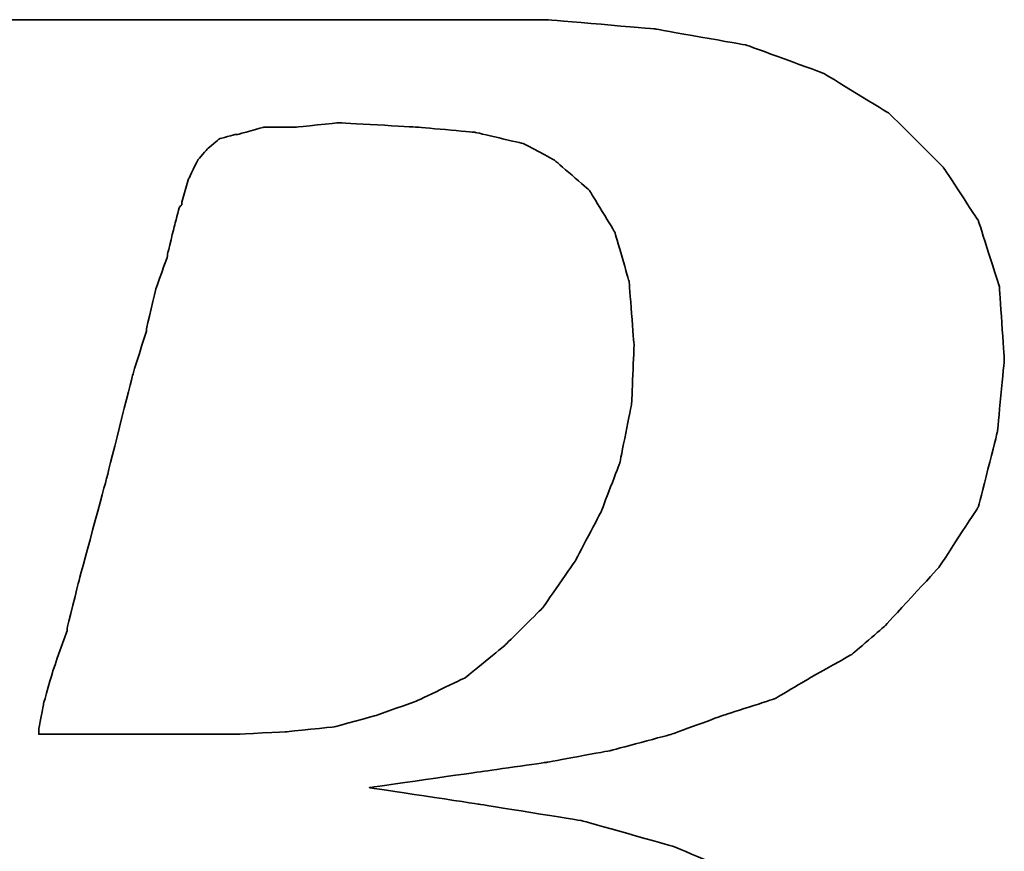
# Model space of a CAD drawing. Header units: millimetres. Extents: x 890 to 1299, y -232 to -73.
# Tile 31 of 53: x 1182.94 to 1186.99, y -190.95 to -187.53. Entities that reach past the tile are written whole.
import ezdxf

# ---------------------------------------------------------------- set-up
doc = ezdxf.new("R2010")
doc.units = ezdxf.units.MM
doc.layers.add('DIM', color=4, linetype='CONTINUOUS')
doc.layers.add('layer 1', color=7, linetype='CONTINUOUS')

# ---------------------------------------------------------------- blocks, each defined once
blk = doc.blocks.new('TBI MOTION logo(完整正式版)')
at = {"layer": 'layer 1', "color": 22, "lineweight": 35}
for points, knots in [([(-64.65375, -6.86375), (-64.65375, -6.86375), (-64.84375, -7.29625), (-64.84375, -7.29625), (-64.84375, -7.29625), (-64.84375, -7.29625), (-64.86875, -7.34375), (-64.86875, -7.34375), (-64.86875, -7.34375), (-64.86875, -7.34375), (-64.86875, -7.36875), (-64.86875, -7.36875), (-64.86875, -7.36875), (-64.86875, -7.36875), (-65.15375, -7.65375), (-65.15375, -7.65375), (-65.15375, -7.65375), (-65.15375, -7.65375), (-65.17875, -7.65375), (-65.17875, -7.65375), (-65.17875, -7.65375), (-65.17875, -7.65375), (-65.20375, -7.67875), (-65.20375, -7.67875), (-65.20375, -7.67875), (-65.20375, -7.67875), (-65.58875, -7.87125), (-65.58875, -7.87125), (-65.58875, -7.87125), (-65.58875, -7.87125), (-65.63375, -7.87125), (-65.63375, -7.87125), (-65.63375, -7.87125), (-65.63375, -7.87125), (-65.65875, -7.89375), (-65.65875, -7.89375), (-65.65875, -7.89375), (-65.65875, -7.89375), (-66.09375, -7.94375), (-66.09375, -7.94375), (-66.09375, -7.94375), (-66.09375, -7.94375), (-66.11375, -7.94375), (-66.11375, -7.94375), (-66.11375, -7.94375), (-66.11375, -7.94375), (-66.16375, -7.94375), (-66.16375, -7.94375), (-66.16375, -7.94375), (-66.16375, -7.94375), (-66.30875, -7.94375), (-66.30875, -7.94375), (-66.30875, -7.94375), (-66.30875, -7.94375), (-66.69375, -7.94375), (-66.69375, -7.94375), (-66.69375, -7.94375), (-66.69375, -7.94375), (-67.07375, -7.94375), (-67.07375, -7.94375), (-67.07375, -7.94375), (-67.07375, -7.94375), (-67.12375, -7.94375), (-67.12375, -7.94375), (-67.12375, -7.94375), (-67.12375, -7.94375), (-67.12375, -7.96625), (-67.12375, -7.96625), (-67.12375, -7.96625), (-67.12375, -7.96625), (-67.14875, -7.99125), (-67.14875, -7.99125), (-67.14875, -7.99125), (-67.14875, -7.99125), (-67.24375, -8.34875), (-67.24375, -8.34875), (-67.24375, -8.34875), (-67.24375, -8.34875), (-67.31375, -8.68625), (-67.31375, -8.68625), (-67.31375, -8.68625), (-67.31375, -8.68625), (-67.26875, -8.68625), (-67.26875, -8.68625), (-67.26875, -8.68625), (-67.26875, -8.68625), (-67.07375, -8.68625), (-67.07375, -8.68625), (-67.07375, -8.68625), (-67.07375, -8.68625), (-66.54875, -8.68625), (-66.54875, -8.68625), (-66.54875, -8.68625), (-66.54875, -8.68625), (-65.82625, -8.68625), (-65.82625, -8.68625), (-65.82625, -8.68625), (-65.82625, -8.68625), (-65.01375, -8.68625), (-65.01375, -8.68625), (-65.01375, -8.68625), (-65.01375, -8.68625), (-64.05375, -8.68625), (-64.05375, -8.68625), (-64.05375, -8.68625), (-64.05375, -8.68625), (-62.08375, -8.68625), (-62.08375, -8.68625), (-62.08375, -8.68625), (-62.08375, -8.68625), (-60.06875, -8.68625), (-60.06875, -8.68625), (-60.06875, -8.68625), (-60.06875, -8.68625), (-59.10875, -8.68625), (-59.10875, -8.68625), (-59.10875, -8.68625), (-59.10875, -8.68625), (-58.29375, -8.68625), (-58.29375, -8.68625), (-58.29375, -8.68625), (-58.29375, -8.68625), (-57.57375, -8.68625), (-57.57375, -8.68625), (-57.57375, -8.68625), (-57.57375, -8.68625), (-57.04875, -8.68625), (-57.04875, -8.68625), (-57.04875, -8.68625), (-57.04875, -8.68625), (-56.85375, -8.68625), (-56.85375, -8.68625), (-56.85375, -8.68625), (-56.85375, -8.68625), (-56.70875, -8.68625), (-56.70875, -8.68625), (-56.70875, -8.68625), (-56.70875, -8.68625), (-56.61375, -8.68625), (-56.61375, -8.68625), (-56.61375, -8.68625), (-56.61375, -8.68625), (-56.56875, -8.68625), (-56.56875, -8.68625), (-56.56875, -8.68625), (-56.56875, -8.68625), (-55.65375, -8.63875), (-55.65375, -8.63875), (-55.65375, -8.63875), (-55.65375, -8.63875), (-54.76875, -8.51875), (-54.76875, -8.51875), (-54.76875, -8.51875), (-54.76875, -8.51875), (-53.90375, -8.30375), (-53.90375, -8.30375), (-53.90375, -8.30375), (-53.90375, -8.30375), (-53.08875, -8.03875), (-53.08875, -8.03875), (-53.08875, -8.03875), (-53.08875, -8.03875), (-52.34375, -7.65375), (-52.34375, -7.65375), (-52.34375, -7.65375), (-52.34375, -7.65375), (-51.69875, -7.29625), (-51.69875, -7.29625), (-51.69875, -7.29625), (-51.69875, -7.29625), (-51.21875, -6.91125), (-51.21875, -6.91125), (-51.21875, -6.91125), (-51.21875, -6.91125), (-50.83375, -6.50375), (-50.83375, -6.50375), (-50.83375, -6.50375), (-50.83375, -6.50375), (-50.44875, -5.94875), (-50.44875, -5.94875), (-50.44875, -5.94875), (-50.44875, -5.94875), (-50.13875, -5.30375), (-50.13875, -5.30375), (-50.13875, -5.30375), (-50.13875, -5.30375), (-49.99375, -4.65375), (-49.99375, -4.65375), (-49.99375, -4.65375), (-49.99375, -4.65375), (-49.92375, -3.98375), (-49.92375, -3.98375), (-49.92375, -3.98375), (-49.92375, -3.98375), (-49.99375, -3.19374), (-49.99375, -3.19374), (-49.99375, -3.19374), (-49.99375, -3.19374), (-50.23374, -2.44874), (-50.23374, -2.44874), (-50.23374, -2.44874), (-50.23374, -2.44874), (-50.59375, -1.87374), (-50.59375, -1.87374), (-50.59375, -1.87374), (-50.59375, -1.87374), (-51.09875, -1.31874), (-51.09875, -1.31874), (-51.09875, -1.31874), (-51.09875, -1.31874), (-51.74375, -0.81875), (-51.74375, -0.81875), (-51.74375, -0.81875), (-51.74375, -0.81875), (-52.53875, -0.48125), (-52.53875, -0.48125), (-52.53875, -0.48125), (-52.53875, -0.48125), (-53.47375, -0.21875), (-53.47375, -0.21875), (-53.47375, -0.21875), (-53.47375, -0.21875), (-54.52875, -0.04874), (-54.52875, -0.04874), (-54.52875, -0.04874), (-54.52875, -0.04874), (-55.65375, 0.12125), (-55.65375, 0.12125), (-55.65375, 0.12125), (-55.65375, 0.12125), (-54.50375, 0.28624), (-54.50375, 0.28624), (-54.50375, 0.28624), (-54.50375, 0.28624), (-53.83375, 0.38124), (-53.83375, 0.38124), (-53.83375, 0.38124), (-53.83375, 0.38124), (-53.18375, 0.50125), (-53.18375, 0.50125), (-53.18375, 0.50125), (-53.18375, 0.50125), (-52.55875, 0.66874), (-52.55875, 0.66874), (-52.55875, 0.66874), (-52.55875, 0.66874), (-52.03375, 0.86124), (-52.03375, 0.86124), (-52.03375, 0.86124), (-52.03375, 0.86124), (-51.50374, 1.03124), (-51.50374, 1.03124), (-51.50374, 1.03124), (-51.50374, 1.03124), (-51.09875, 1.27125), (-51.09875, 1.27125), (-51.09875, 1.27125), (-51.09875, 1.27125), (-50.71375, 1.48624), (-50.71375, 1.48624), (-50.71375, 1.48624), (-50.71375, 1.48624), (-50.37625, 1.77625), (-50.37625, 1.77625), (-50.37625, 1.77625), (-50.37625, 1.77625), (-49.82375, 2.37625), (-49.82375, 2.37625), (-49.82375, 2.37625), (-49.82375, 2.37625), (-49.41875, 2.99625), (-49.41875, 2.99625), (-49.41875, 2.99625), (-49.41875, 2.99625), (-49.22375, 3.76625), (-49.22375, 3.76625), (-49.22375, 3.76625), (-49.22375, 3.76625), (-49.15375, 4.50874), (-49.15375, 4.50874), (-49.15375, 4.50874), (-49.15375, 4.50874), (-49.20375, 5.25125), (-49.20375, 5.25125), (-49.20375, 5.25125), (-49.20375, 5.25125), (-49.41875, 5.92625), (-49.41875, 5.92625), (-49.41875, 5.92625), (-49.41875, 5.92625), (-49.77875, 6.47625), (-49.77875, 6.47625), (-49.77875, 6.47625), (-49.77875, 6.47625), (-50.33125, 7.02624), (-50.33125, 7.02624), (-50.33125, 7.02624), (-50.33125, 7.02624), (-51.00125, 7.43625), (-51.00125, 7.43625), (-51.00125, 7.43625), (-51.00125, 7.43625), (-51.79375, 7.72625), (-51.79375, 7.72625), (-51.79375, 7.72625), (-51.79375, 7.72625), (-52.72875, 7.89124), (-52.72875, 7.89124), (-52.72875, 7.89124), (-52.72875, 7.89124), (-53.83375, 7.98625), (-53.83375, 7.98625), (-53.83375, 7.98625), (-53.83375, 7.98625), (-53.92875, 7.98625), (-53.92875, 7.98625), (-53.92875, 7.98625), (-53.92875, 7.98625), (-54.26375, 7.98625), (-54.26375, 7.98625), (-54.26375, 7.98625), (-54.26375, 7.98625), (-54.74375, 7.98625), (-54.74375, 7.98625), (-54.74375, 7.98625), (-54.74375, 7.98625), (-55.36875, 7.98625), (-55.36875, 7.98625), (-55.36875, 7.98625), (-55.36875, 7.98625), (-56.13375, 7.98625), (-56.13375, 7.98625), (-56.13375, 7.98625), (-56.13375, 7.98625), (-56.94875, 7.98625), (-56.94875, 7.98625), (-56.94875, 7.98625), (-56.94875, 7.98625), (-58.77625, 7.98625), (-58.77625, 7.98625), (-58.77625, 7.98625), (-58.77625, 7.98625), (-60.59875, 7.98625), (-60.59875, 7.98625), (-60.59875, 7.98625), (-60.59875, 7.98625), (-61.41375, 7.98625), (-61.41375, 7.98625), (-61.41375, 7.98625), (-61.41375, 7.98625), (-62.17875, 7.98625), (-62.17875, 7.98625), (-62.17875, 7.98625), (-62.17875, 7.98625), (-62.80375, 7.98625), (-62.80375, 7.98625), (-62.80375, 7.98625), (-62.80375, 7.98625), (-63.30625, 7.98625), (-63.30625, 7.98625), (-63.30625, 7.98625), (-63.30625, 7.98625), (-63.57375, 7.98625), (-63.57375, 7.98625), (-63.57375, 7.98625), (-63.57375, 7.98625), (-63.57375, 7.96375), (-63.57375, 7.96375), (-63.57375, 7.96375), (-63.57375, 7.96375), (-63.59875, 7.94125), (-63.59875, 7.94125), (-63.59875, 7.94125), (-63.59875, 7.94125), (-63.69375, 7.55625), (-63.69375, 7.55625), (-63.69375, 7.55625), (-63.69375, 7.55625), (-63.76375, 7.24624), (-63.76375, 7.24624), (-63.76375, 7.24624), (-63.76375, 7.24624), (-63.23875, 7.24624), (-63.23875, 7.24624), (-63.23875, 7.24624), (-63.23875, 7.24624), (-62.75875, 7.24624), (-62.75875, 7.24624), (-62.75875, 7.24624), (-62.75875, 7.24624), (-62.61125, 7.24624), (-62.61125, 7.24624), (-62.61125, 7.24624), (-62.61125, 7.24624), (-62.56625, 7.24624), (-62.56625, 7.24624), (-62.56625, 7.24624), (-62.56625, 7.24624), (-62.22875, 7.24624), (-62.22875, 7.24624), (-62.22875, 7.24624), (-62.22875, 7.24624), (-62.20375, 7.24624), (-62.20375, 7.24624), (-62.20375, 7.24624), (-62.20375, 7.24624), (-62.17875, 7.21875), (-62.17875, 7.21875), (-62.17875, 7.21875), (-62.17875, 7.21875), (-61.96375, 7.17125), (-61.96375, 7.17125), (-61.96375, 7.17125), (-61.96375, 7.17125), (-61.72375, 7.12624), (-61.72375, 7.12624), (-61.72375, 7.12624), (-61.72375, 7.12624), (-61.70375, 7.12624), (-61.70375, 7.12624), (-61.70375, 7.12624), (-61.70375, 7.12624), (-61.55875, 7.07624), (-61.55875, 7.07624), (-61.55875, 7.07624), (-61.55875, 7.07624), (-61.50875, 7.07624), (-61.50875, 7.07624), (-61.50875, 7.07624), (-61.50875, 7.07624), (-61.48375, 7.02624), (-61.48375, 7.02624), (-61.48375, 7.02624), (-61.48375, 7.02624), (-61.31875, 6.83375), (-61.31875, 6.83375), (-61.31875, 6.83375), (-61.31875, 6.83375), (-61.29375, 6.81125), (-61.29375, 6.81125), (-61.29375, 6.81125), (-61.29375, 6.81125), (-61.29375, 6.78625), (-61.29375, 6.78625), (-61.29375, 6.78625), (-61.29375, 6.78625), (-61.19875, 6.50124), (-61.19875, 6.50124), (-61.19875, 6.50124), (-61.19875, 6.50124), (-61.17375, 6.45124), (-61.17375, 6.45124), (-61.17375, 6.45124), (-61.17375, 6.45124), (-61.19875, 6.40625), (-61.19875, 6.40625), (-61.19875, 6.40625), (-61.19875, 6.40625), (-61.26875, 5.99624), (-61.26875, 5.99624), (-61.26875, 5.99624), (-61.26875, 5.99624), (-61.26875, 5.85125), (-61.26875, 5.85125), (-61.26875, 5.85125), (-61.26875, 5.85125), (-61.26875, 5.82625), (-61.26875, 5.82625), (-61.26875, 5.82625), (-61.26875, 5.82625), (-61.29375, 5.80625), (-61.29375, 5.80625), (-61.29375, 5.80625), (-61.29375, 5.80625), (-61.34125, 5.66125), (-61.34125, 5.66125), (-61.34125, 5.66125), (-61.34125, 5.66125), (-61.41375, 5.44625), (-61.41375, 5.44625), (-61.41375, 5.44625), (-61.41375, 5.44625), (-61.48375, 5.15625), (-61.48375, 5.15625), (-61.48375, 5.15625), (-61.48375, 5.15625), (-61.58375, 4.82124), (-61.58375, 4.82124), (-61.58375, 4.82124), (-61.58375, 4.82124), (-61.79875, 4.00375), (-61.79875, 4.00375), (-61.79875, 4.00375), (-61.79875, 4.00375), (-62.05875, 2.99625), (-62.05875, 2.99625), (-62.05875, 2.99625), (-62.05875, 2.99625), (-62.34875, 1.91625), (-62.34875, 1.91625), (-62.34875, 1.91625), (-62.34875, 1.91625), (-62.97375, -0.41124), (-62.97375, -0.41124), (-62.97375, -0.41124), (-62.97375, -0.41124), (-63.59875, -2.75875), (-63.59875, -2.75875), (-63.59875, -2.75875), (-63.59875, -2.75875), (-63.88375, -3.86374), (-63.88375, -3.86374), (-63.88375, -3.86374), (-63.88375, -3.86374), (-64.14875, -4.82374), (-64.14875, -4.82374), (-64.14875, -4.82374), (-64.14875, -4.82374), (-64.36375, -5.64125), (-64.36375, -5.64125), (-64.36375, -5.64125), (-64.36375, -5.64125), (-64.43625, -5.97625), (-64.43625, -5.97625), (-64.43625, -5.97625), (-64.43625, -5.97625), (-64.50875, -6.28625), (-64.50875, -6.28625), (-64.50875, -6.28625), (-64.50875, -6.28625), (-64.50875, -6.30875), (-64.50875, -6.30875), (-64.50875, -6.30875), (-64.50875, -6.30875), (-64.57875, -6.50375), (-64.57875, -6.50375), (-64.57875, -6.50375), (-64.57875, -6.50375), (-64.62875, -6.69625), (-64.62875, -6.69625), (-64.62875, -6.69625), (-64.62875, -6.69625), (-64.62875, -6.76875), (-64.62875, -6.76875), (-64.62875, -6.76875), (-64.62875, -6.76875), (-64.62875, -6.81375), (-64.62875, -6.81375), (-64.62875, -6.81375), (-64.62875, -6.81375), (-64.62875, -6.83875), (-64.62875, -6.83875), (-64.62875, -6.83875), (-64.62875, -6.83875), (-64.65375, -6.86375), (-64.65375, -6.86375)], [0, 0, 0, 0, 0.00719424, 0.00719424, 0.00719424, 0.00719425, 0.01438849, 0.01438849, 0.01438849, 0.0143885, 0.02158273, 0.02158273, 0.02158273, 0.02158274, 0.02877698, 0.02877698, 0.02877698, 0.02877699, 0.03597122, 0.03597122, 0.03597122, 0.03597123, 0.04316547, 0.04316547, 0.04316547, 0.04316548, 0.05035971, 0.05035971, 0.05035971, 0.05035972, 0.05755396, 0.05755396, 0.05755396, 0.05755397, 0.0647482, 0.0647482, 0.0647482, 0.06474821, 0.07194245, 0.07194245, 0.07194245, 0.07194246, 0.07913669, 0.07913669, 0.07913669, 0.0791367, 0.08633094, 0.08633094, 0.08633094, 0.08633095, 0.09352518, 0.09352518, 0.09352518, 0.09352519, 0.10071942, 0.10071942, 0.10071942, 0.10071943, 0.10791367, 0.10791367, 0.10791367, 0.10791368, 0.11510791, 0.11510791, 0.11510791, 0.11510792, 0.12230216, 0.12230216, 0.12230216, 0.12230217, 0.1294964, 0.1294964, 0.1294964, 0.12949641, 0.13669065, 0.13669065, 0.13669065, 0.13669066, 0.14388489, 0.14388489, 0.14388489, 0.1438849, 0.15107914, 0.15107914, 0.15107914, 0.15107915, 0.15827338, 0.15827338, 0.15827338, 0.15827339, 0.16546763, 0.16546763, 0.16546763, 0.16546764, 0.17266187, 0.17266187, 0.17266187, 0.17266188, 0.17985612, 0.17985612, 0.17985612, 0.17985613, 0.18705036, 0.18705036, 0.18705036, 0.18705037, 0.1942446, 0.1942446, 0.1942446, 0.19424461, 0.20143885, 0.20143885, 0.20143885, 0.20143886, 0.20863309, 0.20863309, 0.20863309, 0.2086331, 0.21582734, 0.21582734, 0.21582734, 0.21582735, 0.22302158, 0.22302158, 0.22302158, 0.22302159, 0.23021583, 0.23021583, 0.23021583, 0.23021584, 0.23741007, 0.23741007, 0.23741007, 0.23741008, 0.24460432, 0.24460432, 0.24460432, 0.24460433, 0.25179856, 0.25179856, 0.25179856, 0.25179857, 0.25899281, 0.25899281, 0.25899281, 0.25899282, 0.26618705, 0.26618705, 0.26618705, 0.26618706, 0.27338129, 0.27338129, 0.27338129, 0.2733813, 0.28057554, 0.28057554, 0.28057554, 0.28057555, 0.28776978, 0.28776978, 0.28776978, 0.28776979, 0.29496403, 0.29496403, 0.29496403, 0.29496404, 0.30215827, 0.30215827, 0.30215827, 0.30215828, 0.30935252, 0.30935252, 0.30935252, 0.30935253, 0.31654676, 0.31654676, 0.31654676, 0.31654677, 0.32374101, 0.32374101, 0.32374101, 0.32374102, 0.33093525, 0.33093525, 0.33093525, 0.33093526, 0.3381295, 0.3381295, 0.3381295, 0.33812951, 0.34532374, 0.34532374, 0.34532374, 0.34532375, 0.35251799, 0.35251799, 0.35251799, 0.352518, 0.35971223, 0.35971223, 0.35971223, 0.35971224, 0.36690647, 0.36690647, 0.36690647, 0.36690648, 0.37410072, 0.37410072, 0.37410072, 0.37410073, 0.38129496, 0.38129496, 0.38129496, 0.38129497, 0.38848921, 0.38848921, 0.38848921, 0.38848922, 0.39568345, 0.39568345, 0.39568345, 0.39568346, 0.4028777, 0.4028777, 0.4028777, 0.40287771, 0.41007194, 0.41007194, 0.41007194, 0.41007195, 0.41726619, 0.41726619, 0.41726619, 0.4172662, 0.42446043, 0.42446043, 0.42446043, 0.42446044, 0.43165468, 0.43165468, 0.43165468, 0.43165469, 0.43884892, 0.43884892, 0.43884892, 0.43884893, 0.44604317, 0.44604317, 0.44604317, 0.44604318, 0.45323741, 0.45323741, 0.45323741, 0.45323742, 0.46043165, 0.46043165, 0.46043165, 0.46043166, 0.4676259, 0.4676259, 0.4676259, 0.46762591, 0.47482014, 0.47482014, 0.47482014, 0.47482015, 0.48201439, 0.48201439, 0.48201439, 0.4820144, 0.48920863, 0.48920863, 0.48920863, 0.48920864, 0.49640288, 0.49640288, 0.49640288, 0.49640289, 0.50359712, 0.50359712, 0.50359712, 0.50359713, 0.51079137, 0.51079137, 0.51079137, 0.51079138, 0.51798561, 0.51798561, 0.51798561, 0.51798562, 0.52517986, 0.52517986, 0.52517986, 0.52517987, 0.5323741, 0.5323741, 0.5323741, 0.53237411, 0.53956835, 0.53956835, 0.53956835, 0.53956836, 0.54676259, 0.54676259, 0.54676259, 0.5467626, 0.55395683, 0.55395683, 0.55395683, 0.55395684, 0.56115108, 0.56115108, 0.56115108, 0.56115109, 0.56834532, 0.56834532, 0.56834532, 0.56834533, 0.57553957, 0.57553957, 0.57553957, 0.57553958, 0.58273381, 0.58273381, 0.58273381, 0.58273382, 0.58992806, 0.58992806, 0.58992806, 0.58992807, 0.5971223, 0.5971223, 0.5971223, 0.59712231, 0.60431655, 0.60431655, 0.60431655, 0.60431656, 0.61151079, 0.61151079, 0.61151079, 0.6115108, 0.61870504, 0.61870504, 0.61870504, 0.61870505, 0.62589928, 0.62589928, 0.62589928, 0.62589929, 0.63309353, 0.63309353, 0.63309353, 0.63309354, 0.64028777, 0.64028777, 0.64028777, 0.64028778, 0.64748201, 0.64748201, 0.64748201, 0.64748202, 0.65467626, 0.65467626, 0.65467626, 0.65467627, 0.6618705, 0.6618705, 0.6618705, 0.66187051, 0.66906475, 0.66906475, 0.66906475, 0.66906476, 0.67625899, 0.67625899, 0.67625899, 0.676259, 0.68345324, 0.68345324, 0.68345324, 0.68345325, 0.69064748, 0.69064748, 0.69064748, 0.69064749, 0.69784173, 0.69784173, 0.69784173, 0.69784174, 0.70503597, 0.70503597, 0.70503597, 0.70503598, 0.71223022, 0.71223022, 0.71223022, 0.71223023, 0.71942446, 0.71942446, 0.71942446, 0.71942447, 0.72661871, 0.72661871, 0.72661871, 0.72661872, 0.73381295, 0.73381295, 0.73381295, 0.73381296, 0.74100719, 0.74100719, 0.74100719, 0.7410072, 0.74820144, 0.74820144, 0.74820144, 0.74820145, 0.75539568, 0.75539568, 0.75539568, 0.75539569, 0.76258993, 0.76258993, 0.76258993, 0.76258994, 0.76978417, 0.76978417, 0.76978417, 0.76978418, 0.77697842, 0.77697842, 0.77697842, 0.77697843, 0.78417266, 0.78417266, 0.78417266, 0.78417267, 0.79136691, 0.79136691, 0.79136691, 0.79136692, 0.79856115, 0.79856115, 0.79856115, 0.79856116, 0.8057554, 0.8057554, 0.8057554, 0.80575541, 0.81294964, 0.81294964, 0.81294964, 0.81294965, 0.82014388, 0.82014388, 0.82014388, 0.82014389, 0.82733813, 0.82733813, 0.82733813, 0.82733814, 0.83453237, 0.83453237, 0.83453237, 0.83453238, 0.84172662, 0.84172662, 0.84172662, 0.84172663, 0.84892086, 0.84892086, 0.84892086, 0.84892087, 0.85611511, 0.85611511, 0.85611511, 0.85611512, 0.86330935, 0.86330935, 0.86330935, 0.86330936, 0.8705036, 0.8705036, 0.8705036, 0.87050361, 0.87769784, 0.87769784, 0.87769784, 0.87769785, 0.88489209, 0.88489209, 0.88489209, 0.8848921, 0.89208633, 0.89208633, 0.89208633, 0.89208634, 0.89928058, 0.89928058, 0.89928058, 0.89928059, 0.90647482, 0.90647482, 0.90647482, 0.90647483, 0.91366906, 0.91366906, 0.91366906, 0.91366907, 0.92086331, 0.92086331, 0.92086331, 0.92086332, 0.92805755, 0.92805755, 0.92805755, 0.92805756, 0.9352518, 0.9352518, 0.9352518, 0.93525181, 0.94244604, 0.94244604, 0.94244604, 0.94244605, 0.94964029, 0.94964029, 0.94964029, 0.9496403, 0.95683453, 0.95683453, 0.95683453, 0.95683454, 0.96402878, 0.96402878, 0.96402878, 0.96402879, 0.97122302, 0.97122302, 0.97122302, 0.97122303, 0.97841727, 0.97841727, 0.97841727, 0.97841728, 0.98561151, 0.98561151, 0.98561151, 0.98561152, 0.99280576, 0.99280576, 0.99280576, 0.99280577, 1, 1, 1, 1]), ([(-57.50375, 6.35625), (-57.50375, 6.35625), (-57.57375, 6.11625), (-57.57375, 6.11625), (-57.57375, 6.11625), (-57.57375, 6.11625), (-57.57375, 6.09125), (-57.57375, 6.09125), (-57.57375, 6.09125), (-57.57375, 6.09125), (-57.59875, 6.06625), (-57.59875, 6.06625), (-57.59875, 6.06625), (-57.59875, 6.06625), (-57.64875, 5.87625), (-57.64875, 5.87625), (-57.64875, 5.87625), (-57.64875, 5.87625), (-57.71875, 5.58875), (-57.71875, 5.58875), (-57.71875, 5.58875), (-57.71875, 5.58875), (-57.71875, 5.56625), (-57.71875, 5.56625), (-57.71875, 5.56625), (-57.71875, 5.56625), (-57.83875, 5.23125), (-57.83875, 5.23125), (-57.83875, 5.23125), (-57.83875, 5.23125), (-57.93625, 4.82124), (-57.93625, 4.82124), (-57.93625, 4.82124), (-57.93625, 4.82124), (-57.93625, 4.79624), (-57.93625, 4.79624), (-57.93625, 4.79624), (-57.93625, 4.79624), (-58.07875, 4.34125), (-58.07875, 4.34125), (-58.07875, 4.34125), (-58.07875, 4.34125), (-58.34375, 3.28625), (-58.34375, 3.28625), (-58.34375, 3.28625), (-58.34375, 3.28625), (-58.62875, 2.23124), (-58.62875, 2.23124), (-58.62875, 2.23124), (-58.62875, 2.23124), (-58.74875, 1.75125), (-58.74875, 1.75125), (-58.74875, 1.75125), (-58.74875, 1.75125), (-58.74875, 1.72625), (-58.74875, 1.72625), (-58.74875, 1.72625), (-58.74875, 1.72625), (-58.89375, 1.31625), (-58.89375, 1.31625), (-58.89375, 1.31625), (-58.89375, 1.31625), (-58.98875, 0.98124), (-58.98875, 0.98124), (-58.98875, 0.98124), (-58.98875, 0.98124), (-59.03875, 0.71625), (-59.03875, 0.71625), (-59.03875, 0.71625), (-59.03875, 0.71625), (-59.03875, 0.66874), (-59.03875, 0.66874), (-59.03875, 0.66874), (-59.03875, 0.66874), (-58.91875, 0.66874), (-58.91875, 0.66874), (-58.91875, 0.66874), (-58.91875, 0.66874), (-58.53375, 0.66874), (-58.53375, 0.66874), (-58.53375, 0.66874), (-58.53375, 0.66874), (-58.10375, 0.66874), (-58.10375, 0.66874), (-58.10375, 0.66874), (-58.10375, 0.66874), (-57.66875, 0.66874), (-57.66875, 0.66874), (-57.66875, 0.66874), (-57.66875, 0.66874), (-57.33375, 0.66874), (-57.33375, 0.66874), (-57.33375, 0.66874), (-57.33375, 0.66874), (-57.09375, 0.66874), (-57.09375, 0.66874), (-57.09375, 0.66874), (-57.09375, 0.66874), (-56.99875, 0.66874), (-56.99875, 0.66874), (-56.99875, 0.66874), (-56.99875, 0.66874), (-56.49375, 0.69374), (-56.49375, 0.69374), (-56.49375, 0.69374), (-56.49375, 0.69374), (-56.01375, 0.74374), (-56.01375, 0.74374), (-56.01375, 0.74374), (-56.01375, 0.74374), (-55.58375, 0.86124), (-55.58375, 0.86124), (-55.58375, 0.86124), (-55.58375, 0.86124), (-55.17375, 1.00624), (-55.17375, 1.00624), (-55.17375, 1.00624), (-55.17375, 1.00624), (-54.67375, 1.24625), (-54.67375, 1.24625), (-54.67375, 1.24625), (-54.67375, 1.24625), (-54.26375, 1.58124), (-54.26375, 1.58124), (-54.26375, 1.58124), (-54.26375, 1.58124), (-53.87875, 1.96374), (-53.87875, 1.96374), (-53.87875, 1.96374), (-53.87875, 1.96374), (-53.54375, 2.44625), (-53.54375, 2.44625), (-53.54375, 2.44625), (-53.54375, 2.44625), (-53.27875, 2.95125), (-53.27875, 2.95125), (-53.27875, 2.95125), (-53.27875, 2.95125), (-53.08875, 3.45124), (-53.08875, 3.45124), (-53.08875, 3.45124), (-53.08875, 3.45124), (-52.96875, 4.05124), (-52.96875, 4.05124), (-52.96875, 4.05124), (-52.96875, 4.05124), (-52.94375, 4.65125), (-52.94375, 4.65125), (-52.94375, 4.65125), (-52.94375, 4.65125), (-52.99375, 5.30125), (-52.99375, 5.30125), (-52.99375, 5.30125), (-52.99375, 5.30125), (-53.13875, 5.80625), (-53.13875, 5.80625), (-53.13875, 5.80625), (-53.13875, 5.80625), (-53.39875, 6.23625), (-53.39875, 6.23625), (-53.39875, 6.23625), (-53.39875, 6.23625), (-53.75875, 6.54875), (-53.75875, 6.54875), (-53.75875, 6.54875), (-53.75875, 6.54875), (-54.07375, 6.71625), (-54.07375, 6.71625), (-54.07375, 6.71625), (-54.07375, 6.71625), (-54.57375, 6.83375), (-54.57375, 6.83375), (-54.57375, 6.83375), (-54.57375, 6.83375), (-55.17375, 6.88625), (-55.17375, 6.88625), (-55.17375, 6.88625), (-55.17375, 6.88625), (-55.96875, 6.93125), (-55.96875, 6.93125), (-55.96875, 6.93125), (-55.96875, 6.93125), (-56.39875, 6.88625), (-56.39875, 6.88625), (-56.39875, 6.88625), (-56.39875, 6.88625), (-56.42125, 6.88625), (-56.42125, 6.88625), (-56.42125, 6.88625), (-56.42125, 6.88625), (-56.73375, 6.88625), (-56.73375, 6.88625), (-56.73375, 6.88625), (-56.73375, 6.88625), (-56.99875, 6.81125), (-56.99875, 6.81125), (-56.99875, 6.81125), (-56.99875, 6.81125), (-57.02375, 6.81125), (-57.02375, 6.81125), (-57.02375, 6.81125), (-57.02375, 6.81125), (-57.18875, 6.76625), (-57.18875, 6.76625), (-57.18875, 6.76625), (-57.18875, 6.76625), (-57.30875, 6.66625), (-57.30875, 6.66625), (-57.30875, 6.66625), (-57.30875, 6.66625), (-57.40875, 6.54875), (-57.40875, 6.54875), (-57.40875, 6.54875), (-57.40875, 6.54875), (-57.50375, 6.35625), (-57.50375, 6.35625)], [0, 0, 0, 0, 0.01851852, 0.01851852, 0.01851852, 0.01851853, 0.03703704, 0.03703704, 0.03703704, 0.03703705, 0.05555556, 0.05555556, 0.05555556, 0.05555557, 0.07407407, 0.07407407, 0.07407407, 0.07407408, 0.09259259, 0.09259259, 0.09259259, 0.0925926, 0.11111111, 0.11111111, 0.11111111, 0.11111112, 0.12962963, 0.12962963, 0.12962963, 0.12962964, 0.14814815, 0.14814815, 0.14814815, 0.14814816, 0.16666667, 0.16666667, 0.16666667, 0.16666668, 0.18518519, 0.18518519, 0.18518519, 0.1851852, 0.2037037, 0.2037037, 0.2037037, 0.20370371, 0.22222222, 0.22222222, 0.22222222, 0.22222223, 0.24074074, 0.24074074, 0.24074074, 0.24074075, 0.25925926, 0.25925926, 0.25925926, 0.25925927, 0.27777778, 0.27777778, 0.27777778, 0.27777779, 0.2962963, 0.2962963, 0.2962963, 0.29629631, 0.31481481, 0.31481481, 0.31481481, 0.31481482, 0.33333333, 0.33333333, 0.33333333, 0.33333334, 0.35185185, 0.35185185, 0.35185185, 0.35185186, 0.37037037, 0.37037037, 0.37037037, 0.37037038, 0.38888889, 0.38888889, 0.38888889, 0.3888889, 0.40740741, 0.40740741, 0.40740741, 0.40740742, 0.42592593, 0.42592593, 0.42592593, 0.42592594, 0.44444444, 0.44444444, 0.44444444, 0.44444445, 0.46296296, 0.46296296, 0.46296296, 0.46296297, 0.48148148, 0.48148148, 0.48148148, 0.48148149, 0.5, 0.5, 0.5, 0.50000001, 0.51851852, 0.51851852, 0.51851852, 0.51851853, 0.53703704, 0.53703704, 0.53703704, 0.53703705, 0.55555556, 0.55555556, 0.55555556, 0.55555557, 0.57407407, 0.57407407, 0.57407407, 0.57407408, 0.59259259, 0.59259259, 0.59259259, 0.5925926, 0.61111111, 0.61111111, 0.61111111, 0.61111112, 0.62962963, 0.62962963, 0.62962963, 0.62962964, 0.64814815, 0.64814815, 0.64814815, 0.64814816, 0.66666667, 0.66666667, 0.66666667, 0.66666668, 0.68518519, 0.68518519, 0.68518519, 0.6851852, 0.7037037, 0.7037037, 0.7037037, 0.70370371, 0.72222222, 0.72222222, 0.72222222, 0.72222223, 0.74074074, 0.74074074, 0.74074074, 0.74074075, 0.75925926, 0.75925926, 0.75925926, 0.75925927, 0.77777778, 0.77777778, 0.77777778, 0.77777779, 0.7962963, 0.7962963, 0.7962963, 0.79629631, 0.81481481, 0.81481481, 0.81481481, 0.81481482, 0.83333333, 0.83333333, 0.83333333, 0.83333334, 0.85185185, 0.85185185, 0.85185185, 0.85185186, 0.87037037, 0.87037037, 0.87037037, 0.87037038, 0.88888889, 0.88888889, 0.88888889, 0.8888889, 0.90740741, 0.90740741, 0.90740741, 0.90740742, 0.92592593, 0.92592593, 0.92592593, 0.92592594, 0.94444444, 0.94444444, 0.94444444, 0.94444445, 0.96296296, 0.96296296, 0.96296296, 0.96296297, 0.98148148, 0.98148148, 0.98148148, 0.98148149, 1, 1, 1, 1])]:
    blk.add_open_spline(points, degree=3, knots=knots, dxfattribs=at)

msp = doc.modelspace()

# ---------------------------------------------------------------- block references
at = {"layer": 'DIM', "color": 7, "xscale": 0.4013856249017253, "yscale": 0.4013856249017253, "zscale": 0.4013856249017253}
msp.add_blockref('TBI MOTION logo(完整正式版)', (1206.7172, -190.7364), dxfattribs=at)

doc.saveas('drawing.dxf')
